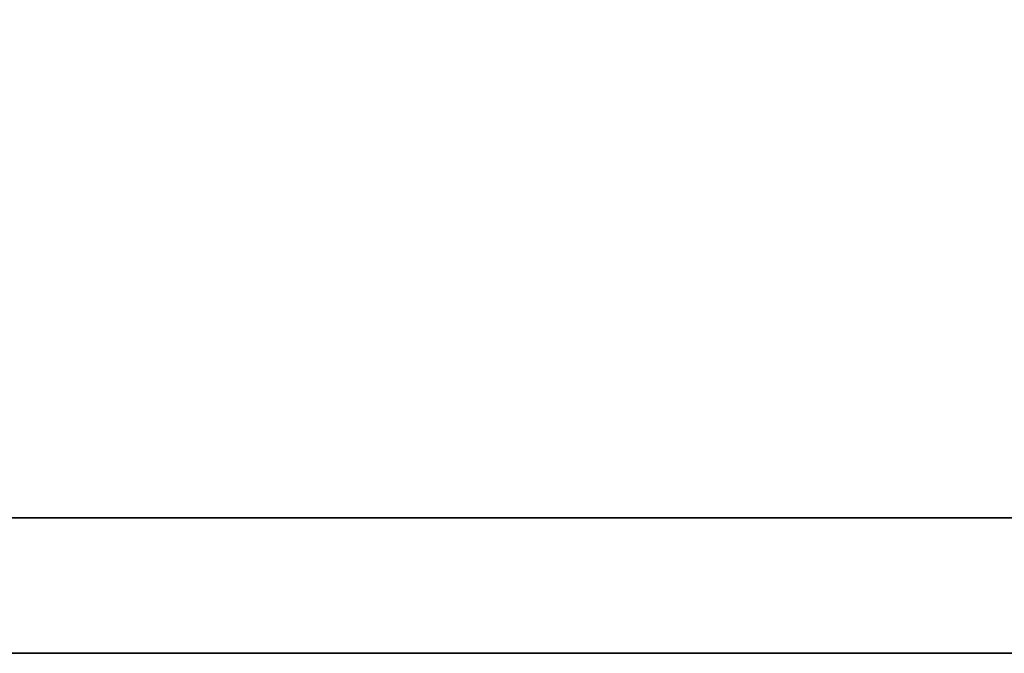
# Model space of a CAD drawing. Header units: millimetres. Extents: x -629 to 296, y -521 to -329.
# Tile 25 of 48: x -447.973 to -446.928, y -424.73 to -424.056. Entities that reach past the tile are written whole.
import ezdxf

# ---------------------------------------------------------------- set-up
doc = ezdxf.new("R2010")
doc.units = ezdxf.units.MM
doc.header["$LTSCALE"] = 0.1
doc.layers.get('0').update_dxf_attribs({"linetype": 'CONTINUOUS'})
doc.layers.add('layer 1', color=7, linetype='CONTINUOUS')

# ---------------------------------------------------------------- blocks, each defined once
blk = doc.blocks.new('TBI MOTION logo(完整正式版)')
at = {"layer": 'layer 1', "color": 22, "lineweight": 35}
blk.add_open_spline([(75.90875, -9.47875), (75.90875, -9.47875), (75.90875, -12.28625), (75.90875, -12.28625), (75.90875, -12.28625), (75.90875, -12.28625), (75.90875, -12.47875), (75.90875, -12.47875), (75.90875, -12.47875), (75.90875, -12.47875), (75.71625, -12.47875), (75.71625, -12.47875), (75.71625, -12.47875), (75.71625, -12.47875), (-88.32875, -12.47875), (-88.32875, -12.47875), (-88.32875, -12.47875), (-88.32875, -12.47875), (-88.32875, -13.29375), (-88.32875, -13.29375), (-88.32875, -13.29375), (-88.32875, -13.29375), (82.89125, -13.29375), (82.89125, -13.29375), (82.89125, -13.29375), (82.89125, -13.29375), (75.90875, -9.47875), (75.90875, -9.47875)], degree=3, knots=[0, 0, 0, 0, 0.1428571, 0.1428571, 0.1428571, 0.1428572, 0.2857143, 0.2857143, 0.2857143, 0.2857143, 0.4285714, 0.4285714, 0.4285714, 0.4285714, 0.5714286, 0.5714286, 0.5714286, 0.5714286, 0.7142857, 0.7142857, 0.7142857, 0.7142857, 0.8571429, 0.8571429, 0.8571429, 0.8571429, 1, 1, 1, 1], dxfattribs=at)

msp = doc.modelspace()

# ---------------------------------------------------------------- block references
at = {"color": 7, "xscale": 0.1765387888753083, "yscale": 0.1765387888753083, "zscale": 0.1765387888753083}
msp.add_blockref('TBI MOTION logo(完整正式版)', (-435.5168, -422.383), dxfattribs=at)

doc.saveas('drawing.dxf')
